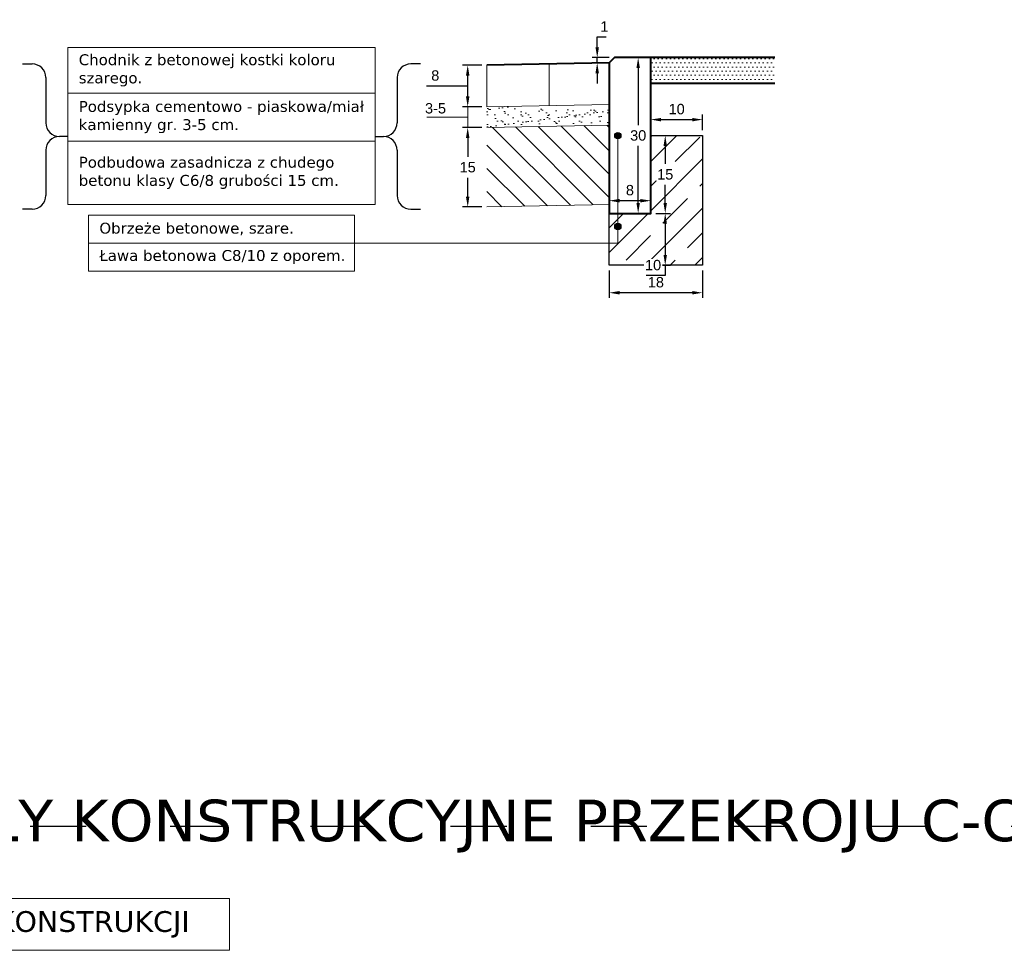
# Model space of a CAD drawing. Header units: millimetres. Extents: x 2422 to 2697, y 999 to 1037.
# Tile 20 of 48: x 2669.48 to 2671.38, y 1005.1 to 1006.89. Entities that reach past the tile are written whole.
import ezdxf

# ---------------------------------------------------------------- set-up
doc = ezdxf.new("R2010")
doc.units = ezdxf.units.MM
doc.linetypes.add('ACAD_ISO03W100', pattern=[30, 12, -18])
for name, color, linetype, lineweight in [('_JB_Chodnik', 52, 'Continuous', 9), ('_JB_Opisowe', 7, 'Continuous', 0), ('_PN-konstrukcja_linie', 7, 'Continuous', 18), ('_PN-konstrukcja_wypełnienie', 7, 'Continuous', 0), ('_PN-kostka_szara', 251, 'Continuous', 13), ('_PN-kraweznik', 7, 'Continuous', 40), ('_PN-nawierzchnia_kostka_szara', 251, 'Continuous', 40), ('_PN-podsypka_wypełnienie', 7, 'Continuous', 9), ('_PN-zieleń_nawierzchnia', 76, 'Continuous', 40), ('_PN-zieleń_wypełnienie', 76, 'Continuous', 20), ('_PN-ława-wypełnienie', 7, 'Continuous', 0), ('_SZK-wymiary_0.2', 7, 'Continuous', 15)]:
    doc.layers.add(name, color=color, linetype=linetype, lineweight=lineweight)
doc.layers.add('_PN-ława', color=7, linetype='Continuous')
doc.layers.add('_SZK-opis_0.2', color=7, linetype='Continuous')
doc.layers.add('TEMP', color=80, linetype='Continuous', plot=False)
doc.styles.add('kuba', font='verdana.ttf', dxfattribs={"height": 0.1})
doc.styles.add('standard szczeg', font='arial.ttf', dxfattribs={"height": 0.02})
doc.dimstyles.new('p normalny szczeg.', dxfattribs={"dimtxt": 0.02, "dimasz": 0.02, "dimexe": 0.01, "dimexo": 0.01, "dimgap": 0.01, "dimtad": 1, "dimtih": 1, "dimtoh": 1, "dimdec": 0, "dimlfac": 100, "dimzin": 1, "dimtxsty": 'standard szczeg', "dimcen": 2.5, "dimazin": 0, "dimtfac": 1, "dimtdec": 0, "dimtmove": 0, "dimatfit": 3, "dimfxl": 1, "dimarcsym": 0})

# ---------------------------------------------------------------- blocks, each defined once
blk = doc.blocks.new('*D93')
at = {"layer": '_SZK-wymiary_0.2', "color": 0, "lineweight": -2, "transparency": 16777216}
for p, q in [((2670.3691, 1006.6864), (2670.3322, 1006.6864)), ((2670.3422, 1006.6664), (2670.3422, 1006.6301)), ((2670.3422, 1006.5534), (2670.3422, 1006.5897)), ((2670.3691, 1006.5334), (2670.3322, 1006.5334))]:
    blk.add_line(p, q, dxfattribs=at)
at = {"layer": '_SZK-wymiary_0.2', "color": 0, "transparency": 16777216}
for points in [[(2670.3388, 1006.6664), (2670.3455, 1006.6664), (2670.3422, 1006.6864)], [(2670.3388, 1006.5534), (2670.3455, 1006.5534), (2670.3422, 1006.5334)]]:
    blk.add_solid(points, dxfattribs=at)
at = {"layer": 'Defpoints', "color": 0, "transparency": 16777216}
for p in [(2670.3791, 1006.6864), (2670.3422, 1006.5334), (2670.3791, 1006.5334)]:
    blk.add_point(p, dxfattribs=at)
at = {"layer": '_SZK-wymiary_0.2', "color": 0, "transparency": 16777216, "insert": (2670.3422, 1006.6099), "char_height": 0.02, "attachment_point": 5, "style": 'standard szczeg'}
blk.add_mtext('15', dxfattribs=at)
blk = doc.blocks.new('*D94')
at = {"layer": '_SZK-wymiary_0.2', "color": 0, "lineweight": -2, "ltscale": 0.09, "transparency": 16777216}
for p, q in [((2670.3691, 1006.8064), (2670.3322, 1006.8064)), ((2670.3422, 1006.7464), (2670.3422, 1006.7864)), ((2670.2963, 1006.7664), (2670.2631, 1006.7664)), ((2670.3422, 1006.7664), (2670.2963, 1006.7664)), ((2670.3691, 1006.7264), (2670.3322, 1006.7264))]:
    blk.add_line(p, q, dxfattribs=at)
at = {"layer": '_SZK-wymiary_0.2', "color": 0, "ltscale": 0.09, "transparency": 16777216}
for points in [[(2670.3388, 1006.7864), (2670.3455, 1006.7864), (2670.3422, 1006.8064)], [(2670.3388, 1006.7464), (2670.3455, 1006.7464), (2670.3422, 1006.7264)]]:
    blk.add_solid(points, dxfattribs=at)
at = {"layer": 'Defpoints', "color": 0, "ltscale": 0.09, "transparency": 16777216}
for p in [(2670.3422, 1006.8064), (2670.3791, 1006.8064), (2670.3791, 1006.7264)]:
    blk.add_point(p, dxfattribs=at)
at = {"layer": '_SZK-wymiary_0.2', "color": 0, "ltscale": 0.09, "transparency": 16777216, "insert": (2670.2797, 1006.7866), "char_height": 0.02, "attachment_point": 5, "style": 'standard szczeg', "bg_fill": 3, "box_fill_scale": 1.1, "bg_fill_color": 256, "bg_fill_true_color": 13158600, "bg_fill_transparency": 0}
blk.add_mtext('8', dxfattribs=at)
blk = doc.blocks.new('*D95')
at = {"layer": '_SZK-wymiary_0.2', "color": 0, "lineweight": -2, "transparency": 16777216}
for p, q in [((2670.5917, 1006.8411), (2670.5917, 1006.8611)), ((2670.5917, 1006.8611), (2670.609, 1006.8611)), ((2670.6147, 1006.8211), (2670.5817, 1006.8211)), ((2670.5917, 1006.8111), (2670.5917, 1006.8211)), ((2670.6047, 1006.8111), (2670.5817, 1006.8111)), ((2670.5917, 1006.7911), (2670.5917, 1006.7711))]:
    blk.add_line(p, q, dxfattribs=at)
at = {"layer": '_SZK-wymiary_0.2', "color": 0, "transparency": 16777216}
for points in [[(2670.5883, 1006.8411), (2670.595, 1006.8411), (2670.5917, 1006.8211)], [(2670.5883, 1006.7911), (2670.595, 1006.7911), (2670.5917, 1006.8111)]]:
    blk.add_solid(points, dxfattribs=at)
at = {"layer": 'Defpoints', "color": 0, "transparency": 16777216}
for p in [(2670.5917, 1006.8211), (2670.6247, 1006.8211), (2670.6147, 1006.8111)]:
    blk.add_point(p, dxfattribs=at)
at = {"layer": '_SZK-wymiary_0.2', "color": 0, "transparency": 16777216, "insert": (2670.6054, 1006.8811), "char_height": 0.02, "attachment_point": 5, "style": 'standard szczeg', "bg_fill": 3, "box_fill_scale": 1.1, "bg_fill_color": 256, "bg_fill_true_color": 13158600, "bg_fill_transparency": 0}
blk.add_mtext('1', dxfattribs=at)
blk = doc.blocks.new('*D96')
at = {"layer": '_SZK-wymiary_0.2', "color": 0, "lineweight": -2, "transparency": 16777216}
for p, q in [((2670.6947, 1006.6811), (2670.6947, 1006.7117)), ((2670.7147, 1006.7017), (2670.7747, 1006.7017)), ((2670.7947, 1006.6811), (2670.7947, 1006.7117))]:
    blk.add_line(p, q, dxfattribs=at)
at = {"layer": '_SZK-wymiary_0.2', "color": 0, "transparency": 16777216}
for points in [[(2670.7147, 1006.705), (2670.7147, 1006.6983), (2670.6947, 1006.7017)], [(2670.7747, 1006.705), (2670.7747, 1006.6983), (2670.7947, 1006.7017)]]:
    blk.add_solid(points, dxfattribs=at)
at = {"layer": 'Defpoints', "color": 0, "transparency": 16777216}
for p in [(2670.7947, 1006.7017), (2670.6947, 1006.6711), (2670.7947, 1006.6711)]:
    blk.add_point(p, dxfattribs=at)
at = {"layer": '_SZK-wymiary_0.2', "color": 0, "transparency": 16777216, "insert": (2670.7447, 1006.7219), "char_height": 0.02, "attachment_point": 5, "style": 'standard szczeg', "bg_fill": 3, "box_fill_scale": 1.1, "bg_fill_color": 256, "bg_fill_true_color": 13158600, "bg_fill_transparency": 0}
blk.add_mtext('10', dxfattribs=at)
blk = doc.blocks.new('*D97')
at = {"layer": '_SZK-wymiary_0.2', "color": 0, "lineweight": -2, "transparency": 16777216}
for p, q in [((2670.7047, 1006.6711), (2670.7327, 1006.6711)), ((2670.7227, 1006.6511), (2670.7227, 1006.6163)), ((2670.7227, 1006.5411), (2670.7227, 1006.5759)), ((2670.7047, 1006.5211), (2670.7327, 1006.5211))]:
    blk.add_line(p, q, dxfattribs=at)
at = {"layer": '_SZK-wymiary_0.2', "color": 0, "transparency": 16777216}
for points in [[(2670.7194, 1006.6511), (2670.726, 1006.6511), (2670.7227, 1006.6711)], [(2670.7194, 1006.5411), (2670.726, 1006.5411), (2670.7227, 1006.5211)]]:
    blk.add_solid(points, dxfattribs=at)
at = {"layer": 'Defpoints', "color": 0, "transparency": 16777216}
for p in [(2670.6947, 1006.6711), (2670.6947, 1006.5211), (2670.7227, 1006.5211)]:
    blk.add_point(p, dxfattribs=at)
at = {"layer": '_SZK-wymiary_0.2', "color": 0, "transparency": 16777216, "insert": (2670.7227, 1006.5961), "char_height": 0.02, "attachment_point": 5, "style": 'standard szczeg', "bg_fill": 3, "box_fill_scale": 1.1, "bg_fill_color": 256, "bg_fill_true_color": 13158600, "bg_fill_transparency": 0}
blk.add_mtext('15', dxfattribs=at)
blk = doc.blocks.new('*D98')
at = {"layer": '_SZK-wymiary_0.2', "color": 0, "lineweight": -2, "transparency": 16777216}
for p, q in [((2670.7047, 1006.5211), (2670.7327, 1006.5211)), ((2670.7227, 1006.5011), (2670.7227, 1006.4411)), ((2670.7047, 1006.4211), (2670.7327, 1006.4211)), ((2670.7227, 1006.4211), (2670.7227, 1006.4011)), ((2670.7227, 1006.4011), (2670.686, 1006.4011))]:
    blk.add_line(p, q, dxfattribs=at)
at = {"layer": '_SZK-wymiary_0.2', "color": 0, "transparency": 16777216}
for points in [[(2670.7194, 1006.5011), (2670.726, 1006.5011), (2670.7227, 1006.5211)], [(2670.7194, 1006.4411), (2670.726, 1006.4411), (2670.7227, 1006.4211)]]:
    blk.add_solid(points, dxfattribs=at)
at = {"layer": 'Defpoints', "color": 0, "transparency": 16777216}
for p in [(2670.6947, 1006.5211), (2670.7227, 1006.4211)]:
    blk.add_point(p, dxfattribs=at)
at = {"layer": '_SZK-wymiary_0.2', "color": 0, "transparency": 16777216, "insert": (2670.6993, 1006.4213), "char_height": 0.02, "attachment_point": 5, "style": 'standard szczeg', "bg_fill": 3, "box_fill_scale": 1.1, "bg_fill_color": 256, "bg_fill_true_color": 13158600, "bg_fill_transparency": 0}
blk.add_mtext('10', dxfattribs=at)
at = {"layer": 'Defpoints', "color": 0, "transparency": 16777216}
blk.add_point((2670.6947, 1006.4211), dxfattribs=at)
blk = doc.blocks.new('*D99')
at = {"layer": '_SZK-wymiary_0.2', "color": 0, "lineweight": -2, "transparency": 16777216}
for p, q in [((2670.6147, 1006.4111), (2670.6147, 1006.3581)), ((2670.7947, 1006.4111), (2670.7947, 1006.3581)), ((2670.7747, 1006.3681), (2670.6347, 1006.3681))]:
    blk.add_line(p, q, dxfattribs=at)
at = {"layer": '_SZK-wymiary_0.2', "color": 0, "transparency": 16777216}
for points in [[(2670.6347, 1006.3715), (2670.6347, 1006.3648), (2670.6147, 1006.3681)], [(2670.7747, 1006.3715), (2670.7747, 1006.3648), (2670.7947, 1006.3681)]]:
    blk.add_solid(points, dxfattribs=at)
at = {"layer": 'Defpoints', "color": 0, "transparency": 16777216}
for p in [(2670.6147, 1006.4211), (2670.7947, 1006.4211), (2670.6147, 1006.3681)]:
    blk.add_point(p, dxfattribs=at)
at = {"layer": '_SZK-wymiary_0.2', "color": 0, "transparency": 16777216, "insert": (2670.7047, 1006.3883), "char_height": 0.02, "attachment_point": 5, "style": 'standard szczeg', "bg_fill": 3, "box_fill_scale": 1.1, "bg_fill_color": 256, "bg_fill_true_color": 13158600, "bg_fill_transparency": 0}
blk.add_mtext('18', dxfattribs=at)
blk = doc.blocks.new('*D100')
at = {"layer": '_SZK-wymiary_0.2', "color": 0, "lineweight": -2, "transparency": 16777216}
for p, q in [((2670.6147, 1006.5311), (2670.6147, 1006.5555)), ((2670.6947, 1006.5311), (2670.6947, 1006.5555)), ((2670.6747, 1006.5455), (2670.6347, 1006.5455))]:
    blk.add_line(p, q, dxfattribs=at)
at = {"layer": '_SZK-wymiary_0.2', "color": 0, "transparency": 16777216}
for points in [[(2670.6347, 1006.5488), (2670.6347, 1006.5421), (2670.6147, 1006.5455)], [(2670.6747, 1006.5488), (2670.6747, 1006.5421), (2670.6947, 1006.5455)]]:
    blk.add_solid(points, dxfattribs=at)
at = {"layer": 'Defpoints', "color": 0, "transparency": 16777216}
for p in [(2670.6147, 1006.5455), (2670.6147, 1006.5211), (2670.6947, 1006.5211)]:
    blk.add_point(p, dxfattribs=at)
at = {"layer": '_SZK-wymiary_0.2', "color": 0, "transparency": 16777216, "insert": (2670.6547, 1006.5657), "char_height": 0.02, "attachment_point": 5, "style": 'standard szczeg', "bg_fill": 3, "box_fill_scale": 1.1, "bg_fill_color": 256, "bg_fill_true_color": 13158600, "bg_fill_transparency": 0}
blk.add_mtext('8', dxfattribs=at)
blk = doc.blocks.new('*D101')
at = {"layer": '_SZK-wymiary_0.2', "color": 0, "lineweight": -2, "transparency": 16777216}
for p, q in [((2670.6697, 1006.8211), (2670.6806, 1006.8211)), ((2670.6706, 1006.8011), (2670.6706, 1006.6913)), ((2670.6706, 1006.5411), (2670.6706, 1006.6509)), ((2670.6647, 1006.5211), (2670.6806, 1006.5211))]:
    blk.add_line(p, q, dxfattribs=at)
at = {"layer": '_SZK-wymiary_0.2', "color": 0, "transparency": 16777216}
for points in [[(2670.6672, 1006.8011), (2670.6739, 1006.8011), (2670.6706, 1006.8211)], [(2670.6672, 1006.5411), (2670.6739, 1006.5411), (2670.6706, 1006.5211)]]:
    blk.add_solid(points, dxfattribs=at)
at = {"layer": 'Defpoints', "color": 0, "transparency": 16777216}
for p in [(2670.6597, 1006.8211), (2670.6706, 1006.8211), (2670.6547, 1006.5211)]:
    blk.add_point(p, dxfattribs=at)
at = {"layer": '_SZK-wymiary_0.2', "color": 0, "transparency": 16777216, "insert": (2670.6706, 1006.6711), "char_height": 0.02, "attachment_point": 5, "style": 'standard szczeg', "bg_fill": 3, "box_fill_scale": 1.1, "bg_fill_color": 256, "bg_fill_true_color": 13158600, "bg_fill_transparency": 0}
blk.add_mtext('30', dxfattribs=at)

msp = doc.modelspace()

# ---------------------------------------------------------------- hatches: boundary and pattern name
at = {"layer": '_PN-konstrukcja_wypełnienie', "lineweight": 0, "ltscale": 0.09}
h = msp.add_hatch(dxfattribs=at)
h.set_pattern_fill('ANSI31', color=256, scale=0.01, angle=90)
h.set_pattern_definition([(135, (-508.88614, -757.443688), (-0.0224506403, -0.0224506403), [])])
h.paths.add_polyline_path([(2670.3791, 1006.5334), (2670.3791, 1006.6864), (2670.6147, 1006.6911), (2670.6147, 1006.5381)])
at = {"layer": '_PN-podsypka_wypełnienie', "ltscale": 0.09}
h = msp.add_hatch(dxfattribs=at)
h.set_pattern_fill('AR-SAND', color=256, scale=0.0005, style=0)
h.set_pattern_definition([(37.5, (-508.88614, -757.443688), (-0.00080001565, 0.02447066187), [0, -0.019304, 0, -0.02159, 0, -0.0206375]), (7.5, (-508.88614, -757.443688), (0.02247616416, 0.03584125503), [0, -0.010414, 0, -0.017399, 0, -0.0066675]), (327.5, (-508.90176, -757.443688), (0.03954961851, 7.185923e-05), [0, -0.00635, 0, -0.02286, 0, -0.029845]), (317.5, (-508.90176, -757.443688), (0.03817782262, 0.01114646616), [0, -0.003175, 0, -0.014986, 0, -0.017145])])
h.paths.add_polyline_path([(2670.3791, 1006.6864), (2670.3791, 1006.7264), (2670.6147, 1006.7311), (2670.6147, 1006.6911)])
at = {"layer": '_PN-zieleń_wypełnienie'}
h = msp.add_hatch(dxfattribs=at)
h.set_pattern_fill('DOTS', color=256, scale=0.005)
h.set_pattern_definition([(0, (11.7021866, -9.419327), (0.00396875, 0.0079375), [0, -0.0079375])])
h.paths.add_polyline_path([(2670.934, 1006.7711), (2670.934, 1006.8211), (2670.6947, 1006.8211), (2670.6947, 1006.7711)])
at = {"layer": '_PN-ława-wypełnienie'}
h = msp.add_hatch(dxfattribs=at)
h.set_pattern_fill('JIS_STN_1E', color=256, scale=0.067035, style=0)
h.set_pattern_definition([(45, (2671.216074, 997.851514), (-0.0474008, 0.0474008), []), (45, (2671.26333, 997.851514), (-0.0474008, 0.0474008), [0.06703484, -0.0335174])])
h.paths.add_polyline_path([(2670.6147, 1006.4211), (2670.7947, 1006.4211), (2670.7947, 1006.6711), (2670.6947, 1006.6711), (2670.6947, 1006.5211), (2670.6147, 1006.5211)])
at = {"layer": '_SZK-opis_0.2', "ltscale": 0.09}
h = msp.add_hatch(color=256, dxfattribs=at)
h.dxf.hatch_style = 1
h.paths.add_polyline_path([(2670.6374, 1006.6708, -1), (2670.6254, 1006.6708, -1)])
h = msp.add_hatch(color=256, dxfattribs=at)
h.dxf.hatch_style = 1
h.paths.add_polyline_path([(2670.6374, 1006.4958, -1), (2670.6254, 1006.4958, -1)])

# ---------------------------------------------------------------- linework, layer by layer
at = {"layer": '_JB_Chodnik'}
for points in [[(2670.3791, 1006.8064), (2670.3791, 1006.7264)], [(2670.4991, 1006.8088), (2670.4991, 1006.7288)]]:
    msp.add_lwpolyline(points, dxfattribs=at)
at = {"layer": '_JB_Opisowe', "ltscale": 0.09}
for p, q in [((2669.5719, 1006.8404), (2669.5719, 1006.5379)), ((2670.1638, 1006.8404), (2670.1638, 1006.5379)), ((2670.3422, 1006.7464), (2670.3422, 1006.7664))]:
    msp.add_line(p, q, dxfattribs=at)
at = {"layer": '_JB_Opisowe'}
for p, q in [((2669.5719, 1006.8404), (2670.1638, 1006.8404)), ((2669.5719, 1006.7529), (2670.1638, 1006.7529)), ((2669.5719, 1006.6604), (2670.1638, 1006.6604)), ((2669.5719, 1006.5379), (2670.1638, 1006.5379)), ((2669.6116, 1006.5179), (2670.1242, 1006.5179)), ((2669.6116, 1006.5179), (2669.6116, 1006.4099)), ((2670.1242, 1006.5179), (2670.1242, 1006.4099)), ((2669.6116, 1006.4639), (2670.1242, 1006.4639)), ((2670.1242, 1006.4099), (2669.6116, 1006.4099))]:
    msp.add_line(p, q, dxfattribs=at)
at = {"layer": '_JB_Opisowe', "color": 1, "ltscale": 0.09}
msp.add_lwpolyline([(2669.8836, 1005.1011), (2669.8836, 1005.2011), (2669.1084, 1005.2011), (2669.1084, 1005.1011)], close=True, dxfattribs=at)
at = {"layer": '_PN-konstrukcja_linie'}
msp.add_lwpolyline([(2670.3791, 1006.6864), (2670.6155, 1006.6911)], dxfattribs=at)
at = {"layer": '_PN-zieleń_nawierzchnia'}
for points in [[(2670.934, 1006.8211), (2670.6947, 1006.8211)], [(2670.934, 1006.7711), (2670.6947, 1006.7711)]]:
    msp.add_lwpolyline(points, dxfattribs=at)
at = {"layer": '_PN-ława'}
msp.add_lwpolyline([(2670.6947, 1006.6711), (2670.7947, 1006.6711), (2670.7947, 1006.4211), (2670.6147, 1006.4211), (2670.6147, 1006.5211)], dxfattribs=at)
at = {"layer": '_SZK-opis_0.2', "ltscale": 0.09}
for p, q in [((2669.4845, 1006.809), (2669.5032, 1006.809)), ((2670.2512, 1006.809), (2670.2325, 1006.809)), ((2669.5296, 1006.7826), (2669.5296, 1006.6955)), ((2670.2061, 1006.7826), (2670.2061, 1006.6955)), ((2669.5719, 1006.6691), (2669.556, 1006.6691)), ((2670.1638, 1006.6691), (2670.1797, 1006.6691)), ((2669.5296, 1006.6427), (2669.5296, 1006.5556)), ((2670.2061, 1006.6427), (2670.2061, 1006.5556)), ((2669.5032, 1006.5292), (2669.4844, 1006.5292)), ((2670.2325, 1006.5292), (2670.2514, 1006.5292))]:
    msp.add_line(p, q, dxfattribs=at)
for centre in [(2670.6314, 1006.6708), (2670.6314, 1006.4958)]:
    msp.add_circle(centre, 0.006, dxfattribs=at)
for centre, start, end in [((2669.5032, 1006.7826), 0, 90), ((2670.2325, 1006.7826), 90, 180), ((2669.556, 1006.6955), 180, 270), ((2670.1797, 1006.6955), 270, 0), ((2669.556, 1006.6427), 90, 180), ((2670.1797, 1006.6427), 0, 90), ((2669.5032, 1006.5556), 270, 0), ((2670.2325, 1006.5556), 180, 270)]:
    msp.add_arc(centre, 0.0264, start, end, dxfattribs=at)
at = {"layer": '_SZK-wymiary_0.2', "ltscale": 0.09}
for p, q in [((2670.3691, 1006.7264), (2670.3322, 1006.7264)), ((2670.3422, 1006.6864), (2670.3422, 1006.7264)), ((2670.3422, 1006.6864), (2670.3422, 1006.7264)), ((2670.2972, 1006.7064), (2670.2633, 1006.7064)), ((2670.3422, 1006.7064), (2670.2972, 1006.7064)), ((2670.3691, 1006.6864), (2670.3322, 1006.6864))]:
    msp.add_line(p, q, dxfattribs=at)
at = {"layer": 'TEMP', "linetype": 'ACAD_ISO03W100', "ltscale": 0.009}
msp.add_lwpolyline([(2666.5293, 1005.3404), (2673.7567, 1005.3404)], dxfattribs=at)

# ---------------------------------------------------------------- texts
at = {"layer": '_JB_Opisowe', "style": 'kuba'}
for s, insert, char_height, width, attachment_point in [('\\pxl1,ql;Chodnik z betonowej kostki koloru szarego.', (2669.5719, 1006.7966), 0.021, 0.590954, 4), ('\\pxl1,ql;Podsypka cementowo - piaskowa/miał kamienny gr. 3-5 cm.', (2669.5719, 1006.7066), 0.021, 0.591947, 4), ('\\A1;\\pxl1;Podbudowa zasadnicza z chudego betonu klasy C6/8 grubości 15 cm. ', (2669.5719, 1006.5991), 0.021, 0.570151, 4), ('SZCZEGÓŁY KONSTRUKCYJNE PRZEKROJU C-C', (2670.143, 1005.3404), 0.08, 12.85858, 5)]:
    msp.add_mtext(s, dxfattribs=dict(at, insert=insert, char_height=char_height, width=width, attachment_point=attachment_point))
at = {"layer": '_JB_Opisowe', "char_height": 0.021, "width": 0.512581, "attachment_point": 6, "rotation": 360, "style": 'kuba'}
for s, insert in [('\\pxl1,ql;Obrzeże betonowe, szare.', (2670.1242, 1006.4909)), ('\\pxl1,ql;Ława betonowa C8/10 z oporem. ', (2670.1242, 1006.4369))]:
    msp.add_mtext(s, dxfattribs=dict(at, insert=insert))
at = {"layer": '_JB_Opisowe', "color": 1, "insert": (2669.1084, 1005.1511), "char_height": 0.04, "width": 0.775212, "attachment_point": 4, "style": 'kuba'}
msp.add_mtext('\\pxl1,ql;WYMIANA KONSTRUKCJI ', dxfattribs=at)

# ---------------------------------------------------------------- dimensions: what is measured, and where the dimension line sits
at = {"layer": '_SZK-wymiary_0.2'}
dim = msp.add_linear_dim(base=(2670.5917, 1006.8211), p1=(2670.6147, 1006.8111), p2=(2670.6247, 1006.8211), angle=90, dimstyle='p normalny szczeg.', override={"dimtfill": 1}, dxfattribs=at)
dim.commit()
dim.dimension.update_dxf_attribs({"geometry": '*D95', "text_midpoint": (2670.6054, 1006.8811)})
dim = msp.add_linear_dim(base=(2670.3422, 1006.5334), p1=(2670.3791, 1006.6864), p2=(2670.3791, 1006.5334), angle=90, dimstyle='p normalny szczeg.', dxfattribs=at)
dim.commit()
dim.dimension.update_dxf_attribs({"geometry": '*D93', "text_midpoint": (2670.3422, 1006.6099)})

# ---------------------------------------------------------------- next in the draw order: texts
at = {"layer": '_SZK-wymiary_0.2', "ltscale": 0.09, "insert": (2670.2802, 1006.7234), "char_height": 0.02, "attachment_point": 5, "rotation": 360, "style": 'standard szczeg', "bg_fill": 3, "box_fill_scale": 1.1, "bg_fill_color": 256, "bg_fill_true_color": 13158600, "bg_fill_transparency": 0}
msp.add_mtext('3-5', dxfattribs=at)

# ---------------------------------------------------------------- next in the draw order: dimensions: what is measured, and where the dimension line sits
at = {"layer": '_SZK-wymiary_0.2'}
dim = msp.add_linear_dim(base=(2670.7947, 1006.7017), p1=(2670.6947, 1006.6711), p2=(2670.7947, 1006.6711), angle=180, dimstyle='p normalny szczeg.', override={"dimtfill": 1}, dxfattribs=at)
dim.commit()
dim.dimension.update_dxf_attribs({"geometry": '*D96', "text_midpoint": (2670.7447, 1006.7219)})

# ---------------------------------------------------------------- next in the draw order: dimensions: what is measured, and where the dimension line sits
at = {"layer": '_SZK-wymiary_0.2', "ltscale": 0.09}
dim = msp.add_linear_dim(base=(2670.3422, 1006.8064), p1=(2670.3791, 1006.7264), p2=(2670.3791, 1006.8064), angle=90, dimstyle='p normalny szczeg.', override={"dimtmove": 1, "dimtfill": 1}, dxfattribs=at)
dim.commit()
dim.dimension.update_dxf_attribs({"geometry": '*D94', "text_midpoint": (2670.2863, 1006.7664), "dimtype": 160})
at = {"layer": '_SZK-wymiary_0.2'}
dim = msp.add_linear_dim(base=(2670.7227, 1006.5211), p1=(2670.6947, 1006.6711), p2=(2670.6947, 1006.5211), angle=90, dimstyle='p normalny szczeg.', override={"dimtfill": 1}, dxfattribs=at)
dim.commit()
dim.dimension.update_dxf_attribs({"geometry": '*D97', "text_midpoint": (2670.7227, 1006.5961)})

# ---------------------------------------------------------------- next in the draw order: linework, layer by layer
at = {"layer": '_PN-kostka_szara'}
msp.add_lwpolyline([(2670.3791, 1006.7264), (2670.6147, 1006.7311)], dxfattribs=at)
at = {"layer": '_PN-nawierzchnia_kostka_szara'}
msp.add_lwpolyline([(2670.6147, 1006.8111), (2670.3791, 1006.8064)], dxfattribs=at)

# ---------------------------------------------------------------- next in the draw order: dimensions: what is measured, and where the dimension line sits
at = {"layer": '_SZK-wymiary_0.2'}
dim = msp.add_linear_dim(base=(2670.7227, 1006.4211), p1=(2670.6947, 1006.5211), p2=(2670.6947, 1006.4211), angle=90, dimstyle='p normalny szczeg.', override={"dimtfill": 1}, dxfattribs=at)
dim.commit()
dim.dimension.update_dxf_attribs({"geometry": '*D98', "text_midpoint": (2670.6993, 1006.4213)})

# ---------------------------------------------------------------- next in the draw order: dimensions: what is measured, and where the dimension line sits
for base, p1, p2, picture, middle in [((2670.6147, 1006.5455), (2670.6947, 1006.5211), (2670.6147, 1006.5211), '*D100', (2670.6547, 1006.5657)), ((2670.6147, 1006.3681), (2670.7947, 1006.4211), (2670.6147, 1006.4211), '*D99', (2670.7047, 1006.3883))]:
    dim = msp.add_linear_dim(base=base, p1=p1, p2=p2, angle=180, dimstyle='p normalny szczeg.', override={"dimtfill": 1}, dxfattribs=at)
    dim.commit()
    dim.dimension.update_dxf_attribs({"geometry": picture, "text_midpoint": middle})

# ---------------------------------------------------------------- next in the draw order: linework, layer by layer
at = {"layer": '_JB_Opisowe', "ltscale": 0.02}
msp.add_lwpolyline([(2670.1242, 1006.4639), (2670.6314, 1006.4639), (2670.6314, 1006.6708)], dxfattribs=at)
at = {"layer": '_PN-konstrukcja_linie'}
msp.add_lwpolyline([(2670.3791, 1006.5334), (2670.6155, 1006.5381)], dxfattribs=at)

# ---------------------------------------------------------------- next in the draw order: dimensions: what is measured, and where the dimension line sits
at = {"layer": '_SZK-wymiary_0.2'}
dim = msp.add_linear_dim(base=(2670.6706, 1006.8211), p1=(2670.6547, 1006.5211), p2=(2670.6597, 1006.8211), angle=90, dimstyle='p normalny szczeg.', override={"dimtfill": 1}, dxfattribs=at)
dim.commit()
dim.dimension.update_dxf_attribs({"geometry": '*D101', "text_midpoint": (2670.6706, 1006.6711)})

# ---------------------------------------------------------------- next in the draw order: linework, layer by layer
at = {"layer": '_PN-kraweznik'}
msp.add_lwpolyline([(2670.6147, 1006.8111), (2670.6147, 1006.5211), (2670.6947, 1006.5211), (2670.6947, 1006.8211), (2670.6247, 1006.8211)], close=True, dxfattribs=at)

doc.saveas('drawing.dxf')
